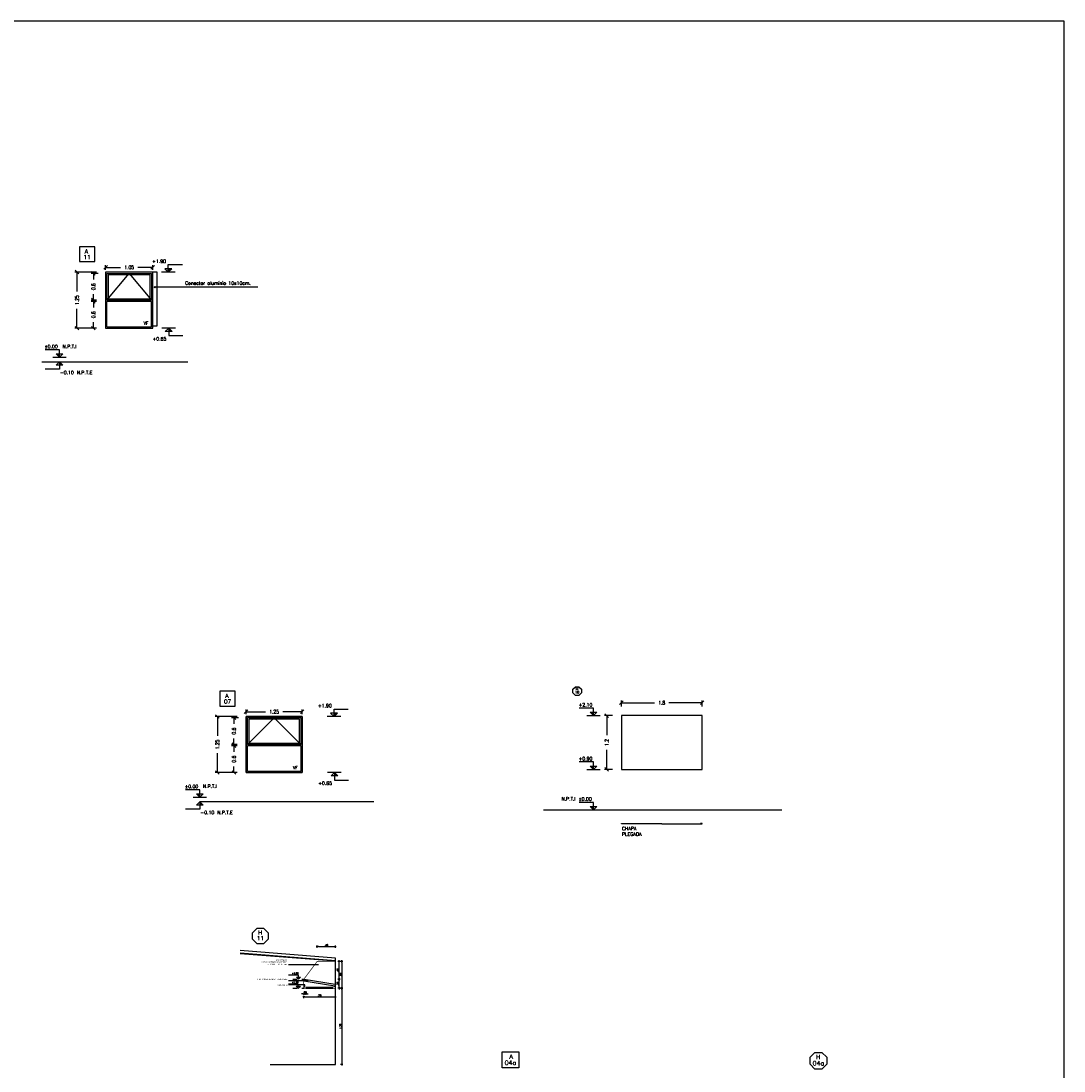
# Model space of a CAD drawing. Header units: millimetres. Extents: x -46 to 202, y -126 to 39.
# Tile 23 of 32: x 6 to 29, y 15 to 39. Entities that reach past the tile are written whole.
import ezdxf
from ezdxf.enums import TextEntityAlignment as Align

# ---------------------------------------------------------------- set-up
doc = ezdxf.new("R2010")
doc.units = ezdxf.units.MM
doc.header["$LTSCALE"] = 0.01
doc.linetypes.add('HIDDEN2', pattern=[4.7625, 3.175, -1.5875])
for name, color, linetype in [('1 ABERTURA', 2, 'Continuous'), ('A ALUMINIO', 4, 'Continuous'), ('A MURO', 1, 'Continuous'), ('A MURO VISTO', 2, 'Continuous'), ('A PROYECCION', 8, 'Continuous'), ('A PROYECCION DISC', 253, 'HIDDEN2'), ('A TABIQUE', 2, 'Continuous'), ('Acot-p', 2, 'Continuous'), ('ALBAÑILERIA', 7, 'Continuous'), ('NIVELES', 2, 'Continuous'), ('TEXTOS', 2, 'Continuous'), ('TXT', 3, 'Continuous'), ('TXT COTA', 3, 'Continuous'), ('TXT PLANILLAS', 3, 'Continuous'), ('TXT TERMINACIONES', 3, 'Continuous')]:
    doc.layers.add(name, color=color, linetype=linetype)
doc.styles.add('arial', font='arial.ttf')
doc.styles.add('ESC20', font='romans.shx', dxfattribs={"height": 0.03})
doc.styles.add('ROMANS', font='romans.shx')
doc.styles.add('SaAS simplex', font='simplex.shx', dxfattribs={"width": 0.8})
doc.styles.add('STYLE2', font='romans.shx')
doc.dimstyles.new('COTAS 125', dxfattribs={"dimscale": 0.01, "dimtxt": 15, "dimasz": 8, "dimexe": 5, "dimexo": 20, "dimgap": 10, "dimtad": 0, "dimzin": 9, "dimdsep": 46, "dimtxsty": 'SaAS simplex', "dimblk": 'OBLIQUE', "dimcen": 0, "dimclrd": 8, "dimclre": 8, "dimclrt": 256, "dimadec": 1, "dimazin": 0, "dimtfac": 1, "dimtmove": 2, "dimatfit": 3, "dimldrblk": 'OBLIQUE', "dimfxl": 10, "dimlwd": -1, "dimlwe": -1, "dimarcsym": 0})
doc.dimstyles.new('COTAS 75', dxfattribs={"dimscale": 0.01, "dimtxt": 8, "dimasz": 8, "dimexe": 5, "dimexo": 20, "dimgap": 10, "dimtad": 0, "dimzin": 9, "dimdsep": 46, "dimtxsty": 'SaAS simplex', "dimblk": 'OBLIQUE', "dimcen": 0, "dimclrd": 8, "dimclre": 8, "dimclrt": 256, "dimadec": 1, "dimazin": 0, "dimtfac": 1, "dimtmove": 2, "dimatfit": 3, "dimldrblk": 'OBLIQUE', "dimfxl": 10, "dimlwd": -1, "dimlwe": -1, "dimarcsym": 0})
doc.dimstyles.new('ESC25', dxfattribs={"dimtxt": 0.0375, "dimasz": 0.025, "dimexe": 0, "dimexo": 0.06, "dimgap": 0.02, "dimtad": 0, "dimtoh": 1, "dimzin": 7, "dimdsep": 46, "dimtxsty": 'ROMANS', "dimblk": 'PUNTO', "dimcen": 0, "dimse1": 1, "dimse2": 1, "dimclrd": 1, "dimadec": 0, "dimazin": 0, "dimtfac": 1.2, "dimtix": 1, "dimtmove": 2, "dimatfit": 3, "dimldrblk": 'ORIGIN', "dimfxl": 0, "dimtvp": 0.866667, "dimtolj": 1, "dimtzin": 7, "dimarcsym": 0})

# ---------------------------------------------------------------- blocks, each defined once
blk = doc.blocks.new('_Oblique')
at = {"layer": 'TXT COTA', "color": 0, "lineweight": -2}
blk.add_line((-0.5, -0.5), (0.5, 0.5), dxfattribs=at)
blk = doc.blocks.new('PUNTO')
for p, q in [((-1, 0), (1, 0)), ((0, 1), (0, -1))]:
    blk.add_line(p, q)
at = {"const_width": 0.3}
blk.add_lwpolyline([(-0.15, 0, 1), (0.15, 0, 1)], format="xyb", close=True, dxfattribs=at)
blk = doc.blocks.new('*D106')
at = {"layer": 'Defpoints', "color": 0, "transparency": 16777216}
for p in [(11.893, 17.045), (12.593, 17.045), (12.593, 16.868)]:
    blk.add_point(p, dxfattribs=at)
at = {"layer": 'TXT COTA', "color": 1, "lineweight": -2, "transparency": 16777216}
blk.add_line((11.918, 16.868), (12.568, 16.868), dxfattribs=at)
at = {"layer": 'TXT COTA', "color": 1, "lineweight": -2, "transparency": 16777216, "xscale": 0.025, "yscale": 0.025, "zscale": 0.025, "rotation": 180}
blk.add_blockref('PUNTO', (11.893, 16.868), dxfattribs=at)
at = {"layer": 'TXT COTA', "color": 1, "lineweight": -2, "transparency": 16777216, "xscale": 0.025, "yscale": 0.025, "zscale": 0.025}
blk.add_blockref('PUNTO', (12.593, 16.868), dxfattribs=at)
at = {"layer": 'TXT COTA', "color": 0, "transparency": 16777216, "insert": (12.243, 16.901), "char_height": 0.0375, "attachment_point": 5, "style": 'ROMANS'}
blk.add_mtext('\\A1;.70', dxfattribs=at)
blk = doc.blocks.new('_Origin')
at = {"color": 0, "linetype": 'ByBlock', "lineweight": -2}
blk.add_line((0, 0), (-1, 0), dxfattribs=at)
blk.add_circle((0, 0), 0.5, dxfattribs=at)
blk = doc.blocks.new('*D110')
at = {"layer": 'Defpoints', "color": 0, "transparency": 16777216}
for p in [(11.893, 17.062), (11.943, 17.062), (11.943, 16.938)]:
    blk.add_point(p, dxfattribs=at)
at = {"layer": 'TXT COTA', "color": 1, "lineweight": -2, "transparency": 16777216}
for p, q in [((11.868, 16.938), (11.843, 16.938)), ((11.893, 16.938), (11.943, 16.938)), ((11.968, 16.938), (11.993, 16.938))]:
    blk.add_line(p, q, dxfattribs=at)
at = {"layer": 'TXT COTA', "color": 1, "lineweight": -2, "transparency": 16777216, "xscale": 0.025, "yscale": 0.025, "zscale": 0.025}
blk.add_blockref('PUNTO', (11.893, 16.938), dxfattribs=at)
at = {"layer": 'TXT COTA', "color": 1, "lineweight": -2, "transparency": 16777216, "xscale": 0.025, "yscale": 0.025, "zscale": 0.025, "rotation": 180}
blk.add_blockref('PUNTO', (11.943, 16.938), dxfattribs=at)
at = {"layer": 'TXT COTA', "color": 0, "transparency": 16777216, "insert": (11.918, 16.97), "char_height": 0.0375, "attachment_point": 5, "style": 'ROMANS'}
blk.add_mtext('\\A1;.05', dxfattribs=at)
blk = doc.blocks.new('*D111')
at = {"layer": 'Defpoints', "color": 0, "transparency": 16777216}
for p in [(12.193, 17.894), (12.593, 17.989), (12.593, 17.894)]:
    blk.add_point(p, dxfattribs=at)
at = {"layer": 'TXT COTA', "color": 1, "lineweight": -2, "transparency": 16777216}
blk.add_line((12.218, 17.989), (12.568, 17.989), dxfattribs=at)
at = {"layer": 'TXT COTA', "color": 1, "lineweight": -2, "transparency": 16777216, "xscale": 0.025, "yscale": 0.025, "zscale": 0.025, "rotation": 180}
blk.add_blockref('PUNTO', (12.193, 17.989), dxfattribs=at)
at = {"layer": 'TXT COTA', "color": 1, "lineweight": -2, "transparency": 16777216, "xscale": 0.025, "yscale": 0.025, "zscale": 0.025}
blk.add_blockref('PUNTO', (12.593, 17.989), dxfattribs=at)
at = {"layer": 'TXT COTA', "color": 0, "transparency": 16777216, "insert": (12.393, 18.022), "char_height": 0.0375, "attachment_point": 5, "style": 'ROMANS'}
blk.add_mtext('\\A1;.40', dxfattribs=at)
blk = doc.blocks.new('*D107')
at = {"layer": 'Defpoints', "color": 0, "transparency": 16777216}
for p in [(12.603, 17.662), (12.603, 17.062), (12.739, 17.062)]:
    blk.add_point(p, dxfattribs=at)
at = {"layer": 'TXT COTA', "color": 1, "lineweight": -2, "transparency": 16777216}
blk.add_line((12.739, 17.637), (12.739, 17.087), dxfattribs=at)
at = {"layer": 'TXT COTA', "color": 1, "lineweight": -2, "transparency": 16777216, "xscale": 0.025, "yscale": 0.025, "zscale": 0.025}
for p, rotation in [((12.739, 17.662), 90), ((12.739, 17.062), 270)]:
    blk.add_blockref('PUNTO', p, dxfattribs=dict(at, rotation=rotation))
at = {"layer": 'TXT COTA', "color": 0, "transparency": 16777216, "insert": (12.707, 17.362), "char_height": 0.0375, "attachment_point": 5, "rotation": 90, "style": 'ROMANS'}
blk.add_mtext('\\A1;.60', dxfattribs=at)
blk = doc.blocks.new('*D108')
at = {"layer": 'Defpoints', "color": 0, "transparency": 16777216}
for p in [(12.677, 17.262), (12.679, 17.262), (12.677, 17.062)]:
    blk.add_point(p, dxfattribs=at)
at = {"layer": 'TXT COTA', "color": 1, "lineweight": -2, "transparency": 16777216}
blk.add_line((12.679, 17.087), (12.679, 17.237), dxfattribs=at)
at = {"layer": 'TXT COTA', "color": 1, "lineweight": -2, "transparency": 16777216, "xscale": 0.025, "yscale": 0.025, "zscale": 0.025}
for p, rotation in [((12.679, 17.262), 90), ((12.679, 17.062), 270)]:
    blk.add_blockref('PUNTO', p, dxfattribs=dict(at, rotation=rotation))
at = {"layer": 'TXT COTA', "color": 0, "transparency": 16777216, "insert": (12.646, 17.162), "char_height": 0.0375, "attachment_point": 5, "rotation": 90, "style": 'ROMANS'}
blk.add_mtext('\\A1;.20', dxfattribs=at)
blk = doc.blocks.new('*D109')
at = {"layer": 'Defpoints', "color": 0, "transparency": 16777216}
for p in [(12.679, 17.662), (12.679, 17.662), (12.679, 17.262)]:
    blk.add_point(p, dxfattribs=at)
at = {"layer": 'TXT COTA', "color": 1, "lineweight": -2, "transparency": 16777216}
blk.add_line((12.679, 17.287), (12.679, 17.637), dxfattribs=at)
at = {"layer": 'TXT COTA', "color": 1, "lineweight": -2, "transparency": 16777216, "xscale": 0.025, "yscale": 0.025, "zscale": 0.025}
for p, rotation in [((12.679, 17.662), 90), ((12.679, 17.262), 270)]:
    blk.add_blockref('PUNTO', p, dxfattribs=dict(at, rotation=rotation))
at = {"layer": 'TXT COTA', "color": 0, "transparency": 16777216, "insert": (12.646, 17.462), "char_height": 0.0375, "attachment_point": 5, "rotation": 90, "style": 'ROMANS'}
blk.add_mtext('\\A1;.40', dxfattribs=at)
blk = doc.blocks.new('*U10')
at = {"color": 0, "linetype": 'ByBlock'}
blk.add_lwpolyline([(-0.287, -0.195), (0.287, -0.195), (0.287, 0.354), (-0.287, 0.354)], close=True, dxfattribs=at)
at = {"color": 0, "linetype": 'ByBlock', "style": 'ROMANS', "width": 1.1}
blk.add_text('A', height=0.15, dxfattribs=at).set_placement((-0.088, 0.112))
at = {"color": 0, "linetype": 'ByBlock', "style": 'ROMANS', "width": 1.05}
blk.add_attdef('NRO', text='', height=0.15, dxfattribs=at).set_placement((0, -0.027), align=Align.MIDDLE)
blk = doc.blocks.new('*U15')
at = {"linetype": 'Continuous'}
blk.add_hatch(color=256, dxfattribs=at).paths.add_polyline_path([(-0.151, 7.449), (0, 7.6), (0, 7.449)])
blk.add_line((-0.3, 7.6), (0.3, 7.6))
for p, q in [((0, 7.6), (-0.151, 7.449)), ((0, 7.6), (0, 7.267)), ((0, 7.6), (0.151, 7.449)), ((0, 7.267), (-0.635, 7.267)), ((-0.151, 7.449), (0.151, 7.449))]:
    blk.add_line(p, q, dxfattribs=at)
at = {"linetype": 'Continuous', "style": 'STYLE2'}
blk.add_attdef('NIVEL', (-0.664, 7.045), '', height=0.15, dxfattribs=at)
blk = doc.blocks.new('*U7')
at = {"linetype": 'Continuous'}
blk.add_hatch(color=256, dxfattribs=at).paths.add_polyline_path([(-0.151, 7.751), (0, 7.6), (0, 7.751)])
for p, q in [((0, 7.933), (-0.635, 7.933)), ((0, 7.6), (-0.151, 7.751)), ((-0.151, 7.751), (0.151, 7.751)), ((0, 7.6), (0, 7.933)), ((0, 7.6), (0.151, 7.751))]:
    blk.add_line(p, q, dxfattribs=at)
blk.add_line((-0.3, 7.6), (0.3, 7.6))
at = {"linetype": 'Continuous', "style": 'STYLE2'}
blk.add_attdef('NIVEL', (-0.664, 8.005), '', height=0.15, dxfattribs=at)
blk = doc.blocks.new('*D128')
at = {"layer": 'Defpoints', "color": 0, "ltscale": 0.3, "transparency": 16777216}
for p in [(10.607, 23.226), (10.607, 22.971), (11.857, 22.971)]:
    blk.add_point(p, dxfattribs=at)
at = {"layer": 'TXT TERMINACIONES', "color": 8, "ltscale": 0.3, "transparency": 16777216}
for p, q in [((10.607, 23.171), (10.607, 23.276)), ((10.607, 23.226), (11.04, 23.226)), ((11.857, 23.226), (11.423, 23.226)), ((11.857, 23.171), (11.857, 23.276))]:
    blk.add_line(p, q, dxfattribs=at)
at = {"layer": 'TXT TERMINACIONES', "color": 8, "ltscale": 0.3, "transparency": 16777216, "xscale": 0.08, "yscale": 0.08, "zscale": 0.08, "rotation": 180}
blk.add_blockref('_Oblique', (10.607, 23.226), dxfattribs=at)
at = {"layer": 'TXT TERMINACIONES', "color": 8, "ltscale": 0.3, "transparency": 16777216, "xscale": 0.08, "yscale": 0.08, "zscale": 0.08}
blk.add_blockref('_Oblique', (11.857, 23.226), dxfattribs=at)
at = {"layer": 'TXT TERMINACIONES', "ltscale": 0.3, "transparency": 16777216, "insert": (11.232, 23.226), "char_height": 0.08, "attachment_point": 5, "style": 'SaAS simplex'}
blk.add_mtext('1.25', dxfattribs=at)
blk = doc.blocks.new('*D129')
at = {"layer": 'Defpoints', "color": 0, "ltscale": 0.3, "transparency": 16777216}
for p in [(10.335, 22.466), (10.607, 22.466), (10.607, 21.871)]:
    blk.add_point(p, dxfattribs=at)
at = {"layer": 'TXT TERMINACIONES', "color": 8, "ltscale": 0.3, "transparency": 16777216}
for p, q in [((10.407, 22.466), (10.285, 22.466)), ((10.335, 22.466), (10.335, 22.334)), ((10.407, 21.871), (10.285, 21.871)), ((10.335, 21.871), (10.335, 22.003))]:
    blk.add_line(p, q, dxfattribs=at)
at = {"layer": 'TXT TERMINACIONES', "color": 8, "ltscale": 0.3, "transparency": 16777216, "xscale": 0.08, "yscale": 0.08, "zscale": 0.08}
for p, rotation in [((10.335, 22.466), 90), ((10.335, 21.871), 270)]:
    blk.add_blockref('_Oblique', p, dxfattribs=dict(at, rotation=rotation))
at = {"layer": 'TXT TERMINACIONES', "ltscale": 0.3, "transparency": 16777216, "insert": (10.335, 22.169), "char_height": 0.08, "attachment_point": 5, "rotation": 90, "style": 'SaAS simplex'}
blk.add_mtext('0.6', dxfattribs=at)
blk = doc.blocks.new('*D130')
at = {"layer": 'Defpoints', "color": 0, "ltscale": 0.3, "transparency": 16777216}
for p in [(10.335, 23.091), (10.637, 23.091), (10.607, 22.496)]:
    blk.add_point(p, dxfattribs=at)
at = {"layer": 'TXT TERMINACIONES', "color": 8, "ltscale": 0.3, "transparency": 16777216}
for p, q in [((10.437, 23.091), (10.285, 23.091)), ((10.335, 23.091), (10.335, 22.959)), ((10.407, 22.496), (10.285, 22.496)), ((10.335, 22.496), (10.335, 22.628))]:
    blk.add_line(p, q, dxfattribs=at)
at = {"layer": 'TXT TERMINACIONES', "color": 8, "ltscale": 0.3, "transparency": 16777216, "xscale": 0.08, "yscale": 0.08, "zscale": 0.08}
for p, rotation in [((10.335, 23.091), 90), ((10.335, 22.496), 270)]:
    blk.add_blockref('_Oblique', p, dxfattribs=dict(at, rotation=rotation))
at = {"layer": 'TXT TERMINACIONES', "ltscale": 0.3, "transparency": 16777216, "insert": (10.335, 22.794), "char_height": 0.08, "attachment_point": 5, "rotation": 90, "style": 'SaAS simplex'}
blk.add_mtext('0.6', dxfattribs=at)
blk = doc.blocks.new('*D132')
at = {"layer": 'Defpoints', "color": 0, "ltscale": 0.3, "transparency": 16777216}
for p in [(9.968, 23.121), (10.607, 23.121), (10.607, 21.871)]:
    blk.add_point(p, dxfattribs=at)
at = {"layer": 'TXT TERMINACIONES', "color": 8, "ltscale": 0.3, "transparency": 16777216}
for p, q in [((10.407, 23.121), (9.918, 23.121)), ((9.968, 23.121), (9.968, 22.688)), ((9.968, 21.871), (9.968, 22.305)), ((10.407, 21.871), (9.918, 21.871))]:
    blk.add_line(p, q, dxfattribs=at)
at = {"layer": 'TXT TERMINACIONES', "color": 8, "ltscale": 0.3, "transparency": 16777216, "xscale": 0.08, "yscale": 0.08, "zscale": 0.08}
for p, rotation in [((9.968, 23.121), 90), ((9.968, 21.871), 270)]:
    blk.add_blockref('_Oblique', p, dxfattribs=dict(at, rotation=rotation))
at = {"layer": 'TXT TERMINACIONES', "ltscale": 0.3, "transparency": 16777216, "insert": (9.968, 22.496), "char_height": 0.08, "attachment_point": 5, "rotation": 90, "style": 'SaAS simplex'}
blk.add_mtext('1.25', dxfattribs=at)
blk = doc.blocks.new('*U4')
at = {"linetype": 'Continuous'}
blk.add_hatch(color=256, dxfattribs=at).paths.add_polyline_path([(-0.075, 2.825), (0, 2.9), (0, 2.825)])
for p, q in [((0, 2.9), (-0.075, 2.825)), ((-0.075, 2.825), (0.075, 2.825)), ((0, 2.9), (0, 2.733)), ((0, 2.9), (0.075, 2.825)), ((0, 2.733), (0.317, 2.733))]:
    blk.add_line(p, q, dxfattribs=at)
at = {"linetype": 'Continuous', "style": 'ROMANS'}
blk.add_attdef('NIVEL', (-0.014, 2.622), '', height=0.075, dxfattribs=at)
blk = doc.blocks.new('*U11')
at = {"color": 0, "linetype": 'ByBlock', "ltscale": 0.1}
blk.add_lwpolyline([(0, 0.344), (0.119, 0.344), (0.288, 0.175), (0.288, -0.064), (0.119, -0.233), (0, -0.233), (-0.119, -0.233), (-0.288, -0.064), (-0.288, 0.175), (-0.119, 0.344)], close=True, dxfattribs=at)
at = {"color": 0, "style": 'ROMANS', "width": 1.1}
blk.add_text('H', height=0.15, dxfattribs=at).set_placement((-0.088, 0.112))
at = {"color": 0, "linetype": 'ByBlock', "style": 'ROMANS', "width": 1.05}
blk.add_attdef('NRO', text='', height=0.15, dxfattribs=at).set_placement((0, -0.027), align=Align.MIDDLE)
blk = doc.blocks.new('*D155')
at = {"layer": 'Defpoints', "color": 0, "transparency": 16777216}
for p in [(20.77, 23.427), (18.97, 23.14), (20.77, 23.14)]:
    blk.add_point(p, dxfattribs=at)
at = {"layer": 'TXT COTA', "color": 8, "transparency": 16777216}
for p, q in [((18.97, 23.34), (18.97, 23.477)), ((18.97, 23.427), (19.709, 23.427)), ((20.77, 23.427), (20.031, 23.427)), ((20.77, 23.34), (20.77, 23.477))]:
    blk.add_line(p, q, dxfattribs=at)
at = {"layer": 'TXT COTA', "color": 8, "transparency": 16777216, "xscale": 0.08, "yscale": 0.08, "zscale": 0.08, "rotation": 180}
blk.add_blockref('_Oblique', (18.97, 23.427), dxfattribs=at)
at = {"layer": 'TXT COTA', "color": 8, "transparency": 16777216, "xscale": 0.08, "yscale": 0.08, "zscale": 0.08}
blk.add_blockref('_Oblique', (20.77, 23.427), dxfattribs=at)
at = {"layer": 'TXT COTA', "transparency": 16777216, "insert": (19.87, 23.427), "char_height": 0.08, "attachment_point": 5, "style": 'SaAS simplex'}
blk.add_mtext('1.8', dxfattribs=at)
blk = doc.blocks.new('*D156')
at = {"layer": 'Defpoints', "color": 0, "transparency": 16777216}
for p in [(18.97, 23.14), (18.644, 21.94), (18.97, 21.94)]:
    blk.add_point(p, dxfattribs=at)
at = {"layer": 'TXT COTA', "color": 8, "transparency": 16777216}
for p, q in [((18.77, 23.14), (18.594, 23.14)), ((18.644, 23.14), (18.644, 22.701)), ((18.644, 21.94), (18.644, 22.379)), ((18.77, 21.94), (18.594, 21.94))]:
    blk.add_line(p, q, dxfattribs=at)
at = {"layer": 'TXT COTA', "color": 8, "transparency": 16777216, "xscale": 0.08, "yscale": 0.08, "zscale": 0.08}
for p, rotation in [((18.644, 23.14), 90), ((18.644, 21.94), 270)]:
    blk.add_blockref('_Oblique', p, dxfattribs=dict(at, rotation=rotation))
at = {"layer": 'TXT COTA', "transparency": 16777216, "insert": (18.644, 22.54), "char_height": 0.08, "attachment_point": 5, "rotation": 90, "style": 'SaAS simplex'}
blk.add_mtext('1.2', dxfattribs=at)
blk = doc.blocks.new('*D161')
at = {"layer": 'Defpoints', "color": 0, "transparency": 16777216}
for p in [(12.603, 17.062), (12.603, 15.362), (12.739, 15.362)]:
    blk.add_point(p, dxfattribs=at)
at = {"layer": 'TXT COTA', "color": 1, "lineweight": -2, "transparency": 16777216}
blk.add_line((12.739, 17.037), (12.739, 15.387), dxfattribs=at)
at = {"layer": 'TXT COTA', "color": 1, "lineweight": -2, "transparency": 16777216, "xscale": 0.025, "yscale": 0.025, "zscale": 0.025}
for p, rotation in [((12.739, 17.062), 90), ((12.739, 15.362), 270)]:
    blk.add_blockref('PUNTO', p, dxfattribs=dict(at, rotation=rotation))
at = {"layer": 'TXT COTA', "color": 0, "transparency": 16777216, "insert": (12.707, 16.212), "char_height": 0.0375, "attachment_point": 5, "rotation": 90, "style": 'ROMANS'}
blk.add_mtext('\\A1;1.70', dxfattribs=at)
blk = doc.blocks.new('*D793')
at = {"layer": 'Defpoints', "color": 0, "ltscale": 0.3, "transparency": 16777216}
for p in [(7.477, 33.134), (7.477, 32.879), (8.527, 32.879)]:
    blk.add_point(p, dxfattribs=at)
at = {"layer": 'TXT TERMINACIONES', "color": 8, "ltscale": 0.3, "transparency": 16777216}
for p, q in [((7.477, 33.079), (7.477, 33.184)), ((7.477, 33.134), (7.811, 33.134)), ((8.527, 33.134), (8.194, 33.134)), ((8.527, 33.079), (8.527, 33.184))]:
    blk.add_line(p, q, dxfattribs=at)
at = {"layer": 'TXT TERMINACIONES', "color": 8, "ltscale": 0.3, "transparency": 16777216, "xscale": 0.08, "yscale": 0.08, "zscale": 0.08, "rotation": 180}
blk.add_blockref('_Oblique', (7.477, 33.134), dxfattribs=at)
at = {"layer": 'TXT TERMINACIONES', "color": 8, "ltscale": 0.3, "transparency": 16777216, "xscale": 0.08, "yscale": 0.08, "zscale": 0.08}
blk.add_blockref('_Oblique', (8.527, 33.134), dxfattribs=at)
at = {"layer": 'TXT TERMINACIONES', "ltscale": 0.3, "transparency": 16777216, "insert": (8.002, 33.134), "char_height": 0.08, "attachment_point": 5, "style": 'SaAS simplex'}
blk.add_mtext('1.05', dxfattribs=at)
blk = doc.blocks.new('*D794')
at = {"layer": 'Defpoints', "color": 0, "ltscale": 0.3, "transparency": 16777216}
for p in [(7.205, 32.374), (7.477, 32.374), (7.477, 31.779)]:
    blk.add_point(p, dxfattribs=at)
at = {"layer": 'TXT TERMINACIONES', "color": 8, "ltscale": 0.3, "transparency": 16777216}
for p, q in [((7.277, 32.374), (7.155, 32.374)), ((7.205, 32.374), (7.205, 32.242)), ((7.205, 31.779), (7.205, 31.911)), ((7.277, 31.779), (7.155, 31.779))]:
    blk.add_line(p, q, dxfattribs=at)
at = {"layer": 'TXT TERMINACIONES', "color": 8, "ltscale": 0.3, "transparency": 16777216, "xscale": 0.08, "yscale": 0.08, "zscale": 0.08}
for p, rotation in [((7.205, 32.374), 90), ((7.205, 31.779), 270)]:
    blk.add_blockref('_Oblique', p, dxfattribs=dict(at, rotation=rotation))
at = {"layer": 'TXT TERMINACIONES', "ltscale": 0.3, "transparency": 16777216, "insert": (7.205, 32.077), "char_height": 0.08, "attachment_point": 5, "rotation": 90, "style": 'SaAS simplex'}
blk.add_mtext('0.6', dxfattribs=at)
blk = doc.blocks.new('*D795')
at = {"layer": 'Defpoints', "color": 0, "ltscale": 0.3, "transparency": 16777216}
for p in [(7.205, 32.999), (7.507, 32.999), (7.477, 32.404)]:
    blk.add_point(p, dxfattribs=at)
at = {"layer": 'TXT TERMINACIONES', "color": 8, "ltscale": 0.3, "transparency": 16777216}
for p, q in [((7.307, 32.999), (7.155, 32.999)), ((7.205, 32.999), (7.205, 32.867)), ((7.277, 32.404), (7.155, 32.404)), ((7.205, 32.404), (7.205, 32.536))]:
    blk.add_line(p, q, dxfattribs=at)
at = {"layer": 'TXT TERMINACIONES', "color": 8, "ltscale": 0.3, "transparency": 16777216, "xscale": 0.08, "yscale": 0.08, "zscale": 0.08}
for p, rotation in [((7.205, 32.999), 90), ((7.205, 32.404), 270)]:
    blk.add_blockref('_Oblique', p, dxfattribs=dict(at, rotation=rotation))
at = {"layer": 'TXT TERMINACIONES', "ltscale": 0.3, "transparency": 16777216, "insert": (7.205, 32.702), "char_height": 0.08, "attachment_point": 5, "rotation": 90, "style": 'SaAS simplex'}
blk.add_mtext('0.6', dxfattribs=at)
blk = doc.blocks.new('*D796')
at = {"layer": 'Defpoints', "color": 0, "ltscale": 0.3, "transparency": 16777216}
for p in [(6.838, 33.029), (7.477, 33.029), (7.477, 31.779)]:
    blk.add_point(p, dxfattribs=at)
at = {"layer": 'TXT TERMINACIONES', "color": 8, "ltscale": 0.3, "transparency": 16777216}
for p, q in [((7.277, 33.029), (6.788, 33.029)), ((6.838, 33.029), (6.838, 32.596)), ((6.838, 31.779), (6.838, 32.213)), ((7.277, 31.779), (6.788, 31.779))]:
    blk.add_line(p, q, dxfattribs=at)
at = {"layer": 'TXT TERMINACIONES', "color": 8, "ltscale": 0.3, "transparency": 16777216, "xscale": 0.08, "yscale": 0.08, "zscale": 0.08}
for p, rotation in [((6.838, 33.029), 90), ((6.838, 31.779), 270)]:
    blk.add_blockref('_Oblique', p, dxfattribs=dict(at, rotation=rotation))
at = {"layer": 'TXT TERMINACIONES', "ltscale": 0.3, "transparency": 16777216, "insert": (6.838, 32.404), "char_height": 0.08, "attachment_point": 5, "rotation": 90, "style": 'SaAS simplex'}
blk.add_mtext('1.25', dxfattribs=at)

msp = doc.modelspace()

# ---------------------------------------------------------------- hatches: boundary and pattern name
at = {"layer": 'A TABIQUE'}
h = msp.add_hatch(color=256, dxfattribs=at)
h.dxf.hatch_style = 1
h.paths.add_polyline_path([(11.77, 17.109), (11.817, 17.109), (11.77, 17.062)])
h = msp.add_hatch(color=256, dxfattribs=at)
h.dxf.hatch_style = 1
h.paths.add_polyline_path([(11.774, 17.309), (11.821, 17.309), (11.774, 17.262)])
at = {"layer": 'TEXTOS'}
msp.add_hatch(color=256, dxfattribs=at).paths.add_polyline_path([(12.562, 17.108), (12.562, 17.106), (12.587, 17.101), (12.589, 17.11), (12.589, 17.096), (12.591, 17.096), (12.591, 17.12), (12.589, 17.12), (12.585, 17.103)])
at = {"layer": 'TXT COTA'}
h = msp.add_hatch(color=1, dxfattribs=at)
edge = h.paths.add_edge_path()
edge.add_arc((8.575, 32.692), 0.0125, 0, 360)

# ---------------------------------------------------------------- linework, layer by layer
at = {"layer": '1 ABERTURA', "color": 5, "const_width": 0.015, "flags": 128}
msp.add_lwpolyline([(12.543, 17.087), (12.543, 17.062), (12.593, 17.062), (12.593, 17.662), (12.193, 17.662), (11.893, 17.262), (11.893, 17.062), (11.943, 17.062), (11.943, 17.087)], dxfattribs=at)
at = {"layer": '1 ABERTURA', "const_width": 0.0025}
msp.add_lwpolyline([(11.909, 17.214), (11.893, 17.217), (11.901, 17.262), (11.893, 17.262), (11.893, 17.217)], dxfattribs=at)
at = {"layer": 'A ALUMINIO'}
for p, q in [((7.507, 32.404), (7.507, 32.999)), ((7.507, 31.809), (7.507, 32.374)), ((10.637, 22.496), (10.637, 23.091)), ((11.827, 23.091), (10.637, 23.091)), ((11.827, 23.091), (11.827, 22.496)), ((11.827, 22.496), (10.637, 22.496)), ((11.827, 22.466), (10.637, 22.466)), ((10.637, 21.901), (10.637, 22.466)), ((11.827, 22.466), (11.827, 21.901)), ((10.637, 21.901), (11.827, 21.901)), ((12.603, 17.73), (10.478, 17.9)), ((12.603, 15.362), (12.603, 17.73)), ((11.147, 15.362), (12.603, 15.362))]:
    msp.add_line(p, q, dxfattribs=at)
for points in [[(8.527, 33.029), (7.477, 33.029), (7.477, 31.779), (8.527, 31.779)], [(8.467, 32.434), (8.467, 32.969), (7.537, 32.969), (7.537, 32.434)], [(11.857, 23.121), (10.607, 23.121), (10.607, 21.871), (11.857, 21.871)], [(10.607, 23.121), (11.857, 23.121), (11.857, 21.871), (10.607, 21.871)], [(11.797, 22.526), (11.797, 23.061), (10.667, 23.061), (10.667, 22.526)], [(18.97, 21.94), (20.77, 21.94), (20.77, 23.14), (18.97, 23.14)]]:
    msp.add_lwpolyline(points, close=True, dxfattribs=at)
for points in [[(7.507, 32.999), (8.497, 32.999), (8.497, 32.404), (7.507, 32.404)], [(7.507, 31.809), (8.497, 31.809), (8.497, 32.374), (7.507, 32.374)], [(19.87, 20.724), (18.97, 20.724), (18.97, 20.734), (19.01, 20.734)], [(19.87, 20.724), (20.77, 20.724), (20.77, 20.734), (20.73, 20.734)]]:
    msp.add_lwpolyline(points, dxfattribs=at)
at = {"layer": 'A MURO'}
for p, q in [((13.457, 21.221), (9.575, 21.221)), ((17.233, 21.04), (22.547, 21.04))]:
    msp.add_line(p, q, dxfattribs=at)
at = {"layer": 'A MURO VISTO', "color": 1}
msp.add_line((6.055, 31.029), (9.312, 31.029), dxfattribs=at)
at = {"layer": 'A MURO VISTO'}
for p, q in [((12.603, 17.674), (10.478, 17.844)), ((12.603, 17.662), (10.478, 17.832))]:
    msp.add_line(p, q, dxfattribs=at)
at = {"layer": 'A MURO VISTO', "color": 1}
msp.add_lwpolyline([(8.527, 31.829), (8.627, 31.829), (8.627, 33.029), (8.527, 33.029)], dxfattribs=at)
at = {"layer": 'A PROYECCION'}
for points in [[(7.507, 32.404), (8.002, 32.999), (8.497, 32.404)], [(10.637, 22.496), (11.232, 23.091), (11.827, 22.496)]]:
    msp.add_lwpolyline(points, dxfattribs=at)
at = {"layer": 'A PROYECCION DISC', "color": 253, "ltscale": 0.05}
for p, q in [((11.647, 17.262), (11.893, 17.262)), ((11.647, 17.062), (11.893, 17.062))]:
    msp.add_line(p, q, dxfattribs=at)
at = {"layer": 'A TABIQUE'}
for p, q in [((11.77, 17.062), (11.723, 17.109)), ((11.723, 17.109), (11.817, 17.109)), ((11.774, 17.262), (11.727, 17.309)), ((11.727, 17.309), (11.821, 17.309)), ((11.77, 17.062), (11.817, 17.109)), ((11.774, 17.262), (11.821, 17.309))]:
    msp.add_line(p, q, dxfattribs=at)
for points in [[(11.774, 17.309), (11.774, 17.356), (11.555, 17.356)], [(11.77, 17.109), (11.77, 17.156), (11.551, 17.156)]]:
    msp.add_lwpolyline(points, dxfattribs=at)
at = {"layer": 'ALBAÑILERIA', "color": 1}
for p, q in [((11.943, 17.087), (12.543, 17.087)), ((11.943, 17.062), (12.543, 17.062))]:
    msp.add_line(p, q, dxfattribs=at)
at = {"layer": 'TEXTOS'}
for p, q in [((12.562, 17.108), (12.585, 17.103)), ((12.587, 17.101), (12.562, 17.106))]:
    msp.add_line(p, q, dxfattribs=at)
for points in [[(11.901, 17.262), (12.593, 17.151), (12.584, 17.107), (11.893, 17.218), (11.901, 17.262)], [(12.587, 17.101), (12.562, 17.106)]]:
    msp.add_lwpolyline(points, dxfattribs=at)
at = {"layer": 'TXT'}
msp.add_lwpolyline([(-17.519, 38.627), (28.834, 38.627), (28.834, -7.358), (-17.519, -7.358)], close=True, dxfattribs=at)
at = {"layer": 'TXT COTA', "color": 1, "ltscale": 0.025}
msp.add_line((10.87, 32.692), (8.575, 32.692), dxfattribs=at)
at = {"layer": 'TXT COTA', "color": 1}
msp.add_circle((8.575, 32.692), 0.0125, dxfattribs=at)

# ---------------------------------------------------------------- block references
at = {"layer": 'Acot-p', "ltscale": 0.025}
ref = msp.add_blockref('*U4', (6.446, 28.129), dxfattribs=dict(at, xscale=-1))
ref.add_attrib('NIVEL', '-0.10', (6.46, 30.752), dxfattribs={"layer": '0', "linetype": 'Continuous', "height": 0.075, "style": 'ROMANS'})
ref = msp.add_blockref('*U4', (9.575, 18.321), dxfattribs=dict(at, xscale=-1))
ref.add_attrib('NIVEL', '-0.10', (9.589, 20.944), dxfattribs={"layer": '0', "linetype": 'Continuous', "height": 0.075, "style": 'ROMANS'})
at = {"layer": 'NIVELES', "ltscale": 0.025}
ref = msp.add_blockref('*U7', (8.874, 29.229), dxfattribs=dict(at, xscale=-0.5, yscale=0.5, zscale=0.5))
ref.add_attrib('NIVEL', '+1.90', (8.513, 33.232), dxfattribs={"layer": '0', "linetype": 'Continuous', "height": 0.075, "style": 'STYLE2'})
ref = msp.add_blockref('*U15', (8.882, 27.979), dxfattribs=dict(at, xscale=-0.5, yscale=0.5, zscale=0.5))
ref.add_attrib('NIVEL', '+0.65', (8.521, 31.502), dxfattribs={"layer": '0', "linetype": 'Continuous', "height": 0.075, "style": 'STYLE2'})
at = {"layer": 'NIVELES', "ltscale": 0.025, "xscale": 0.5, "yscale": 0.5, "zscale": 0.5}
for p, values in [((6.447, 27.329), {'NIVEL': '%%P0.00'}), ((18.347, 19.34), {'NIVEL': '+2.10'}), ((18.347, 18.14), {'NIVEL': '+0.90'}), ((9.577, 17.521), {'NIVEL': '%%P0.00'}), ((18.347, 17.24), {'NIVEL': '%%P0.00'})]:
    msp.add_blockref('*U7', p, dxfattribs=at).add_auto_attribs(values)
at = {"layer": 'NIVELES', "ltscale": 0.025}
ref = msp.add_blockref('*U7', (12.567, 19.321), dxfattribs=dict(at, xscale=-0.5, yscale=0.5, zscale=0.5))
ref.add_attrib('NIVEL', '+1.90', (12.206, 23.324), dxfattribs={"layer": '0', "linetype": 'Continuous', "height": 0.075, "style": 'STYLE2'})
ref = msp.add_blockref('*U15', (12.575, 18.071), dxfattribs=dict(at, xscale=-0.5, yscale=0.5, zscale=0.5))
ref.add_attrib('NIVEL', '+0.65', (12.214, 21.594), dxfattribs={"layer": '0', "linetype": 'Continuous', "height": 0.075, "style": 'STYLE2'})
at = {"layer": 'TXT PLANILLAS'}
for name, p, xscale, yscale, zscale, values in [('*U10', (7.064, 33.379), 0.6, 0.6, 0.6, {'NRO': '11'}), ('*U10', (10.194, 23.471), 0.6, 0.6, 0.6, {'NRO': '07'}), ('*U11', (17.986, 23.669), 0.3357375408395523, 0.3357375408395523, 0.3357375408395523, {'NRO': '10'}), ('*U11', (10.925, 18.191), 0.6, 0.6, 0.6, {'NRO': '11'}), ('*U11', (23.362, 15.408), 0.65, 0.65, 0.65, {'NRO': '04a'})]:
    msp.add_blockref(name, p, dxfattribs=dict(at, xscale=xscale, yscale=yscale, zscale=zscale)).add_auto_attribs(values)
ref = msp.add_blockref('*U10', (16.5, 15.417), dxfattribs=dict(at, xscale=-0.65, yscale=0.65, zscale=0.65))
ref.add_attrib('NRO', '04a', dxfattribs={"layer": '0', "color": 0, "linetype": 'ByBlock', "height": 0.0975, "style": 'ROMANS', "width": 1.05}).set_placement((16.5, 15.4), align=Align.MIDDLE)

# ---------------------------------------------------------------- texts
at = {"layer": 'TEXTOS', "ltscale": 0.025, "char_height": 0.075, "width": 0.25975, "attachment_point": 1, "style": 'ROMANS'}
for s, insert in [('N.P.T.I', (6.516, 31.41, 10)), ('N.P.T.E', (6.834, 30.826, 10)), ('N.P.T.I', (9.645, 21.602, 10)), ('N.P.T.I', (17.635, 21.321)), ('N.P.T.E', (9.963, 21.018, 10)), ('CHAPA PLEGADA ', (18.985, 20.66))]:
    msp.add_mtext(s, dxfattribs=dict(at, insert=insert))
at = {"layer": 'TXT COTA', "ltscale": 0.025, "insert": (9.248, 32.82), "char_height": 0.0748, "width": 1.73772, "attachment_point": 1, "style": 'ESC20'}
msp.add_mtext('Conector aluminio 10x10cm.', dxfattribs=at)
at = {"layer": 'TXT COTA', "char_height": 0.0351, "attachment_point": 9, "style": 'ROMANS'}
for s, insert in [('+1.90', (11.774, 17.377)), ('+1.70', (11.77, 17.177))]:
    msp.add_mtext(s, dxfattribs=dict(at, insert=insert))
at = {"layer": 'TXT TERMINACIONES', "color": 252, "char_height": 0.0678, "attachment_point": 7, "style": 'ROMANS'}
for insert in [(8.28, 31.856), (11.607, 21.948)]:
    msp.add_mtext(' VF', dxfattribs=dict(at, insert=insert))
at = {"layer": 'TXT TERMINACIONES', "char_height": 0.03, "attachment_point": 9, "style": 'arial'}
for s, width, insert in [('\\A1;LATERALES \\PCHAPA ACERO INOXIDABLE \\PAISI 304, ESP: 1.5 mm', 1.23858, (11.516, 17.574)), ('\\A1;FILTROS EN ACERO INOXIDABLE', 1.12127, (11.525, 17.247)), ('\\A1;CANALETA', 0.64622, (11.531, 17.12))]:
    msp.add_mtext_dynamic_manual_height_columns(s, width=width, gutter_width=12.5, heights=[0], dxfattribs=dict(at, insert=insert))

# ---------------------------------------------------------------- dimensions: what is measured, and where the dimension line sits
at = {"layer": 'TXT COTA'}
for base, p1, p2, dimstyle, picture, middle in [((20.77, 23.427), (18.97, 23.14), (20.77, 23.14), 'COTAS 75', '*D155', (19.87, 23.427)), ((12.593, 17.989), (12.193, 17.894), (12.593, 17.894), 'ESC25', '*D111', (12.393, 18.022)), ((11.943, 16.938), (11.893, 17.062), (11.943, 17.062), 'ESC25', '*D110', (11.918, 16.97)), ((12.593, 16.868), (11.893, 17.045), (12.593, 17.045), 'ESC25', '*D106', (12.243, 16.901))]:
    dim = msp.add_linear_dim(base=base, p1=p1, p2=p2, dimstyle=dimstyle, dxfattribs=at)
    dim.commit()
    dim.dimension.update_dxf_attribs({"geometry": picture, "text_midpoint": middle})
for base, p1, p2, dimstyle, picture, middle in [((18.644, 21.94), (18.97, 23.14), (18.97, 21.94), 'COTAS 75', '*D156', (18.644, 22.54)), ((12.739, 17.062), (12.603, 17.662), (12.603, 17.062), 'ESC25', '*D107', (12.707, 17.362)), ((12.679, 17.662), (12.679, 17.262), (12.679, 17.662), 'ESC25', '*D109', (12.646, 17.462)), ((12.679, 17.262), (12.677, 17.062), (12.677, 17.262), 'ESC25', '*D108', (12.646, 17.162)), ((12.739, 15.362), (12.603, 17.062), (12.603, 15.362), 'ESC25', '*D161', (12.707, 16.212))]:
    dim = msp.add_linear_dim(base=base, p1=p1, p2=p2, angle=90, dimstyle=dimstyle, dxfattribs=at)
    dim.commit()
    dim.dimension.update_dxf_attribs({"geometry": picture, "text_midpoint": middle})
at = {"layer": 'TXT TERMINACIONES', "ltscale": 0.3}
for base, p1, p2, angle, picture, middle in [((6.838, 33.029), (7.477, 31.779), (7.477, 33.029), 90, '*D796', (6.838, 32.404)), ((7.205370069, 32.999184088), (7.477308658, 32.404184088), (7.507308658, 32.999184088), 90, '*D795', (7.205370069, 32.701684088)), ((7.477, 33.134), (8.527, 32.879), (7.477, 32.879), 180, '*D793', (8.002, 33.134)), ((7.205370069, 32.374184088), (7.477308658, 31.779184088), (7.477308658, 32.374184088), 90, '*D794', (7.205370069, 32.076684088)), ((10.607, 23.226), (11.857, 22.971), (10.607, 22.971), 180, '*D128', (11.232, 23.226)), ((9.968, 23.121), (10.607, 21.871), (10.607, 23.121), 90, '*D132', (9.968, 22.496)), ((10.334793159, 23.091334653), (10.606731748, 22.496334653), (10.636731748, 23.091334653), 90, '*D130', (10.334793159, 22.793834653)), ((10.334793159, 22.466334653), (10.606731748, 21.871334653), (10.606731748, 22.466334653), 90, '*D129', (10.334793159, 22.168834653))]:
    dim = msp.add_linear_dim(base=base, p1=p1, p2=p2, angle=angle, dimstyle='COTAS 75', dxfattribs=at)
    dim.commit()
    dim.dimension.update_dxf_attribs({"geometry": picture, "text_midpoint": middle})

# ---------------------------------------------------------------- leaders
at = {"layer": 'TXT TERMINACIONES'}
for points in [[(12.218, 17.58), (11.893, 17.58), (11.553, 17.58)], [(11.988, 17.228), (11.893, 17.228), (11.553, 17.228)], [(11.918, 17.075), (11.918, 17.138), (11.553, 17.138)]]:
    msp.add_leader(points, dimstyle='COTAS 125', override={"dimtxt": 5, "dimasz": 3, "dimldrblk": 'DotSmall'}, dxfattribs=at)

doc.saveas('drawing.dxf')
